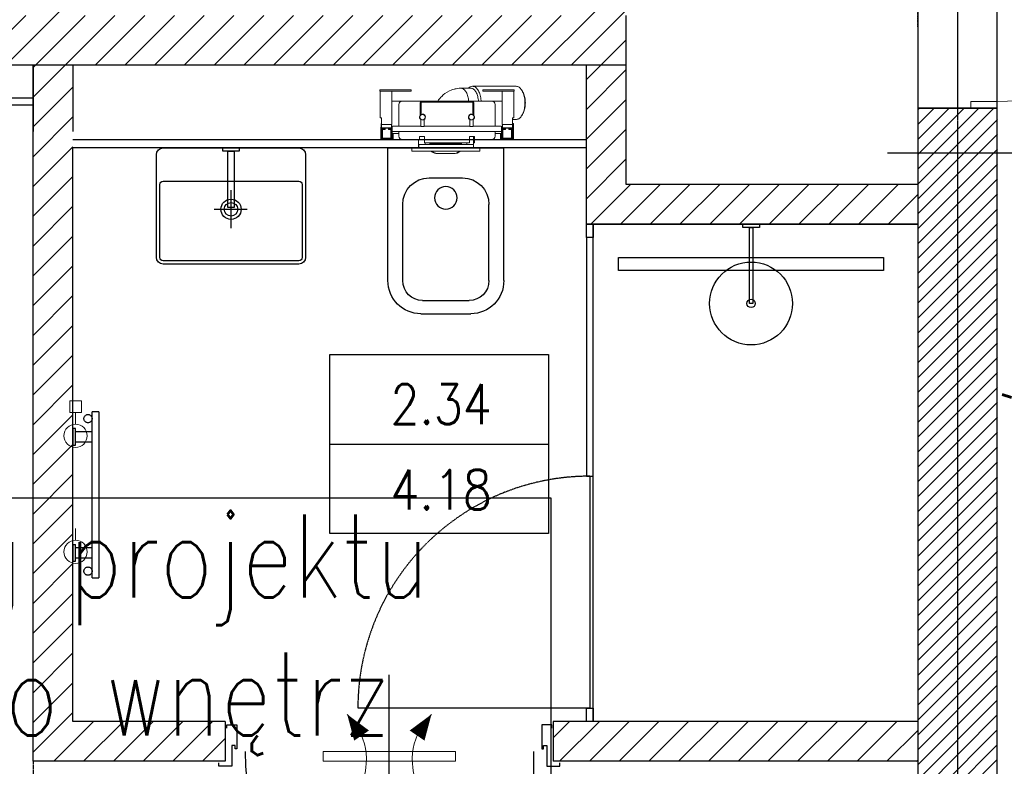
# Model space of a CAD drawing. Header units: millimetres. Extents: x 69081 to 158617, y -37521 to -9534.
# Tile 193 of 256: x 113550 to 113847, y -19648 to -19423. Entities that reach past the tile are written whole.
import ezdxf
from ezdxf.enums import TextEntityAlignment as Align

# ---------------------------------------------------------------- set-up
doc = ezdxf.new("R2010")
doc.units = ezdxf.units.MM
for name, pattern in [('DASHED2', [0.375, 0.25, -0.125]), ('DO', [0.8, 0.6, -0.1, 0, -0.1]), ('DP', [0.5, 0.3, -0.2]), ('KRE-SR', [0.2, 0.12, -0.08]), ('KRESKOWA-SREDNIA', [0.2, 0.12, -0.08]), ('MP', [0.25, 0.15, -0.1])]:
    doc.linetypes.add(name, pattern=pattern)
for name, color, linetype in [('0_oświetlenie', 7, 'Continuous'), ('_A-opisy', 51, 'Continuous'), ('A-----SZ', 8, 'Continuous'), ('A-ARM', 8, 'Continuous'), ('A-MEB', 8, 'Continuous'), ('A-OKN', 3, 'Continuous'), ('A-OSI', 8, 'DO'), ('A-SCI', 7, 'Continuous'), ('A_GSA_GK', 2, 'Continuous'), ('BA_ARM', 8, 'Continuous'), ('BA_drz', 7, 'Continuous'), ('BA_lpm', 1, 'MP'), ('BA_WIC', 1, 'Continuous'), ('BA_wig', 3, 'Continuous'), ('F-BIL', 1, 'Continuous'), ('F-BIL-OP', 3, 'Continuous'), ('F-BIL-TA', 1, 'Continuous'), ('JS_p.poż.', 240, 'Continuous'), ('JS_PODCIĄGI', 1, 'DP'), ('JS_SUFIT PODWIESZONY', 40, 'Continuous'), ('porta', 8, 'Continuous'), ('R-----WY', 1, 'Continuous')]:
    doc.layers.add(name, color=color, linetype=linetype)
for name, color, linetype, lineweight in [('_A-stolarka', 72, 'Continuous', 9), ('_A-ściany', 141, 'Continuous', 35), ('A-DRZ-SY', 7, 'Continuous', 25), ('DRZWI', 3, 'Continuous', 20), ('IS_Grzejnik', 15, 'Continuous', 5), ('IS_Zawór1', 15, 'Continuous', 5)]:
    doc.layers.add(name, color=color, linetype=linetype, lineweight=lineweight)
doc.layers.get('R-----WY').off()
doc.styles.add('Opisowy', font='arial.ttf')
doc.styles.add('ROMANS', font='romans.shx', dxfattribs={"height": 1})
doc.styles.add('SIMPLEX', font='simplex', dxfattribs={"width": 0.85})
doc.styles.add('WYM--ROMANSSHX-08', font='ROMANS.SHX', dxfattribs={"width": 0.8})
pattern_1 = [(45, (77432.36, 16085.3974), (-4.49012806, 4.49012806), [])]

# ---------------------------------------------------------------- blocks, each defined once
blk = doc.blocks.new('grzejnik drabinka')
at = {"layer": 'BA_ARM'}
for p, q in [((0, -0.8), (0, 0)), ((5, 0), (5, -0.8)), ((35, 0), (35, -0.8)), ((40, 0), (40, -0.8)), ((1, -5.8), (1, -0.8)), ((4, -0.8), (4, -5.8)), ((36, -5.8), (36, -0.8)), ((39, -0.8), (39, -5.8)), ((45, -5.8), (-5, -5.8)), ((-5, -7.8), (45, -7.8))]:
    blk.add_line(p, q, dxfattribs=at)
for points in [[(0, 0), (0, 0), (0.06, 0), (0.31, 0), (0.71, 0), (1.24, 0), (1.85, 0), (2.5, 0), (3.15, 0), (3.76, 0), (4.29, 0), (4.69, 0), (4.94, 0), (5, 0), (5, 0)], [(35, 0), (35, 0), (35.06, 0), (35.31, 0), (35.71, 0), (36.24, 0), (36.85, 0), (37.5, 0), (38.15, 0), (38.76, 0), (39.29, 0), (39.69, 0), (39.94, 0), (40, 0), (40, 0)], [(5, -0.8), (5, -0.8), (4.94, -0.8), (4.69, -0.8), (4.29, -0.8), (3.76, -0.8), (3.15, -0.8), (2.5, -0.8), (1.85, -0.8), (1.24, -0.8), (0.71, -0.8), (0.31, -0.8), (0.06, -0.8), (0, -0.8), (0, -0.8)], [(40, -0.8), (40, -0.8), (39.94, -0.8), (39.69, -0.8), (39.29, -0.8), (38.76, -0.8), (38.15, -0.8), (37.5, -0.8), (36.85, -0.8), (36.24, -0.8), (35.71, -0.8), (35.31, -0.8), (35.06, -0.8), (35, -0.8), (35, -0.8)], [(-5, -5.8), (-5, -5.8), (-5, -5.8), (-5, -5.8)], [(-5, -5.8), (-5, -5.8), (-5, -5.8), (-5, -5.8)], [(-5, -5.8), (-5, -5.8), (-5, -5.8), (-5, -5.8)], [(-5, -5.8), (-5, -5.8), (-5, -5.8), (-5, -5.8)], [(-5, -5.8), (-5, -5.8), (-5, -5.8), (-5, -5.8)], [(-5, -5.8), (-5, -5.8), (-5, -5.8), (-5, -5.8)], [(-5, -5.8), (-5, -5.8), (-5, -5.8), (-5, -5.8)], [(-5, -5.8), (-5, -5.8), (-5, -5.8), (-5, -5.8)], [(-5, -5.8), (-5, -5.8), (-5, -5.8), (-5, -5.8)], [(-5, -7.8), (-5, -7.8), (-5, -7.78), (-5, -7.68), (-5, -7.52), (-5, -7.31), (-5, -7.06), (-5, -6.8), (-5, -6.54), (-5, -6.29), (-5, -6.08), (-5, -5.92), (-5, -5.82), (-5, -5.8), (-5, -5.8)], [(-5, -5.8), (-5, -5.8), (-5, -5.8), (-5, -5.8)], [(-5, -5.8), (-5, -5.8), (-5, -5.8), (-5, -5.8)], [(-5, -5.8), (-5, -5.8), (-5, -5.8), (-5, -5.8)], [(-5, -5.8), (-5, -5.8), (-5, -5.8), (-5, -5.8)], [(-5, -5.8), (-5, -5.8), (-5, -5.8), (-5, -5.8)], [(-5, -5.8), (-5, -5.8), (-5, -5.8), (-5, -5.8)], [(-5, -5.8), (-5, -5.8), (-5, -5.8), (-5, -5.8)], [(-5, -5.8), (-5, -5.8), (-5, -5.8), (-5, -5.8)], [(-5, -5.8), (-5, -5.8), (-5, -5.8), (-5, -5.8)], [(-5, -5.8), (-5, -5.8), (-5, -5.8), (-5, -5.8)], [(-5, -5.8), (-5, -5.8), (-5, -5.8), (-5, -5.8)], [(-5, -5.8), (-5, -5.8), (-5, -5.8), (-5, -5.8)], [(-5, -5.8), (-5, -5.8), (-5, -5.8), (-5, -5.8)], [(-5, -5.8), (-5, -5.8), (-5, -5.8), (-5, -5.8)], [(-5, -5.8), (-5, -5.8), (-5, -5.8), (-5, -5.8)], [(-5, -5.8), (-5, -5.8), (-5, -5.8), (-5, -5.8)], [(-5, -5.8), (-5, -5.8), (-5, -5.8), (-5, -5.8)], [(-5, -5.8), (-5, -5.8), (-5, -5.8), (-5, -5.8)], [(-5, -5.8), (-5, -5.8), (-5, -5.8), (-5, -5.8)], [(-1.75, -4.55), (-1.75, -4.44), (-1.78, -4.22), (-1.9, -3.92), (-2.11, -3.66), (-2.37, -3.46), (-2.67, -3.33), (-3, -3.29), (-3.33, -3.33), (-3.63, -3.46), (-3.89, -3.66), (-4.1, -3.92), (-4.22, -4.22), (-4.25, -4.44), (-4.25, -4.55)], [(-4.25, -4.55), (-4.25, -4.66), (-4.22, -4.88), (-4.1, -5.18), (-3.89, -5.44), (-3.63, -5.64), (-3.33, -5.77), (-3, -5.81), (-2.67, -5.77), (-2.37, -5.64), (-2.11, -5.44), (-1.9, -5.18), (-1.78, -4.88), (-1.75, -4.66), (-1.75, -4.55)], [(44.25, -4.55), (44.25, -4.44), (44.22, -4.22), (44.1, -3.92), (43.89, -3.66), (43.63, -3.46), (43.33, -3.33), (43, -3.29), (42.67, -3.33), (42.37, -3.46), (42.11, -3.66), (41.9, -3.92), (41.78, -4.22), (41.75, -4.44), (41.75, -4.55)], [(41.75, -4.55), (41.75, -4.66), (41.78, -4.88), (41.9, -5.18), (42.11, -5.44), (42.37, -5.64), (42.67, -5.77), (43, -5.81), (43.33, -5.77), (43.63, -5.64), (43.89, -5.44), (44.1, -5.18), (44.22, -4.88), (44.25, -4.66), (44.25, -4.55)], [(45, -5.8), (45, -5.8), (45, -5.8), (45, -5.8)], [(45, -5.8), (45, -5.8), (45, -5.8), (45, -5.8)], [(45, -5.8), (45, -5.8), (45, -5.8), (45, -5.8)], [(45, -5.8), (45, -5.8), (45, -5.8), (45, -5.8)], [(45, -5.8), (45, -5.8), (45, -5.8), (45, -5.8)], [(45, -5.8), (45, -5.8), (45, -5.8), (45, -5.8)], [(45, -5.8), (45, -5.8), (45, -5.8), (45, -5.8)], [(45, -5.8), (45, -5.8), (45, -5.8), (45, -5.8)], [(45, -5.8), (45, -5.8), (45, -5.8), (45, -5.8)], [(45, -5.8), (45, -5.8), (45, -5.82), (45, -5.92), (45, -6.08), (45, -6.29), (45, -6.54), (45, -6.8), (45, -7.06), (45, -7.31), (45, -7.52), (45, -7.68), (45, -7.78), (45, -7.8), (45, -7.8)], [(45, -5.8), (45, -5.8), (45, -5.8), (45, -5.8)], [(45, -5.8), (45, -5.8), (45, -5.8), (45, -5.8)], [(45, -5.8), (45, -5.8), (45, -5.8), (45, -5.8)], [(45, -5.8), (45, -5.8), (45, -5.8), (45, -5.8)], [(45, -5.8), (45, -5.8), (45, -5.8), (45, -5.8)], [(45, -5.8), (45, -5.8), (45, -5.8), (45, -5.8)], [(45, -5.8), (45, -5.8), (45, -5.8), (45, -5.8)], [(45, -5.8), (45, -5.8), (45, -5.8), (45, -5.8)], [(45, -5.8), (45, -5.8), (45, -5.8), (45, -5.8)], [(45, -5.8), (45, -5.8), (45, -5.8), (45, -5.8)], [(45, -5.8), (45, -5.8), (45, -5.8), (45, -5.8)], [(45, -5.8), (45, -5.8), (45, -5.8), (45, -5.8)], [(45, -5.8), (45, -5.8), (45, -5.8), (45, -5.8)], [(45, -5.8), (45, -5.8), (45, -5.8), (45, -5.8)], [(45, -5.8), (45, -5.8), (45, -5.8), (45, -5.8)], [(45, -5.8), (45, -5.8), (45, -5.8), (45, -5.8)], [(45, -5.8), (45, -5.8), (45, -5.8), (45, -5.8)], [(45, -5.8), (45, -5.8), (45, -5.8), (45, -5.8)], [(45, -5.8), (45, -5.8), (45, -5.8), (45, -5.8)], [(-5, -7.8), (-5, -7.8), (-5, -7.8), (-5, -7.8)], [(-5, -7.8), (-5, -7.8), (-5, -7.8), (-5, -7.8)], [(-5, -7.8), (-5, -7.8), (-5, -7.8), (-5, -7.8)], [(-5, -7.8), (-5, -7.8), (-5, -7.8), (-5, -7.8)], [(-5, -7.8), (-5, -7.8), (-5, -7.8), (-5, -7.8)], [(-5, -7.8), (-5, -7.8), (-5, -7.8), (-5, -7.8)], [(-5, -7.8), (-5, -7.8), (-5, -7.8), (-5, -7.8)], [(-5, -7.8), (-5, -7.8), (-5, -7.8), (-5, -7.8)], [(-5, -7.8), (-5, -7.8), (-5, -7.8), (-5, -7.8)], [(-5, -7.8), (-5, -7.8), (-5, -7.8), (-5, -7.8)], [(-5, -7.8), (-5, -7.8), (-5, -7.8), (-5, -7.8)], [(-5, -7.8), (-5, -7.8), (-5, -7.8), (-5, -7.8)], [(-5, -7.8), (-5, -7.8), (-5, -7.8), (-5, -7.8)], [(-5, -7.8), (-5, -7.8), (-5, -7.8), (-5, -7.8)], [(-5, -7.8), (-5, -7.8), (-5, -7.8), (-5, -7.8)], [(-5, -7.8), (-5, -7.8), (-5, -7.8), (-5, -7.8)], [(-5, -7.8), (-5, -7.8), (-5, -7.8), (-5, -7.8)], [(-5, -7.8), (-5, -7.8), (-5, -7.8), (-5, -7.8)], [(-5, -7.8), (-5, -7.8), (-5, -7.8), (-5, -7.8)], [(-5, -7.8), (-5, -7.8), (-5, -7.8), (-5, -7.8)], [(-5, -7.8), (-5, -7.8), (-5, -7.8), (-5, -7.8)], [(-5, -7.8), (-5, -7.8), (-5, -7.8), (-5, -7.8)], [(-5, -7.8), (-5, -7.8), (-5, -7.8), (-5, -7.8)], [(-5, -7.8), (-5, -7.8), (-5, -7.8), (-5, -7.8)], [(-5, -7.8), (-5, -7.8), (-5, -7.8), (-5, -7.8)], [(-5, -7.8), (-5, -7.8), (-5, -7.8), (-5, -7.8)], [(-5, -7.8), (-5, -7.8), (-5, -7.8), (-5, -7.8)], [(-5, -7.8), (-5, -7.8), (-5, -7.8), (-5, -7.8)], [(45, -7.8), (45, -7.8), (45, -7.8), (45, -7.8)], [(45, -7.8), (45, -7.8), (45, -7.8), (45, -7.8)], [(45, -7.8), (45, -7.8), (45, -7.8), (45, -7.8)], [(45, -7.8), (45, -7.8), (45, -7.8), (45, -7.8)], [(45, -7.8), (45, -7.8), (45, -7.8), (45, -7.8)], [(45, -7.8), (45, -7.8), (45, -7.8), (45, -7.8)], [(45, -7.8), (45, -7.8), (45, -7.8), (45, -7.8)], [(45, -7.8), (45, -7.8), (45, -7.8), (45, -7.8)], [(45, -7.8), (45, -7.8), (45, -7.8), (45, -7.8)], [(45, -7.8), (45, -7.8), (45, -7.8), (45, -7.8)], [(45, -7.8), (45, -7.8), (45, -7.8), (45, -7.8)], [(45, -7.8), (45, -7.8), (45, -7.8), (45, -7.8)], [(45, -7.8), (45, -7.8), (45, -7.8), (45, -7.8)], [(45, -7.8), (45, -7.8), (45, -7.8), (45, -7.8)], [(45, -7.8), (45, -7.8), (45, -7.8), (45, -7.8)], [(45, -7.8), (45, -7.8), (45, -7.8), (45, -7.8)], [(45, -7.8), (45, -7.8), (45, -7.8), (45, -7.8)], [(45, -7.8), (45, -7.8), (45, -7.8), (45, -7.8)], [(45, -7.8), (45, -7.8), (45, -7.8), (45, -7.8)], [(45, -7.8), (45, -7.8), (45, -7.8), (45, -7.8)], [(45, -7.8), (45, -7.8), (45, -7.8), (45, -7.8)], [(45, -7.8), (45, -7.8), (45, -7.8), (45, -7.8)], [(45, -7.8), (45, -7.8), (45, -7.8), (45, -7.8)], [(45, -7.8), (45, -7.8), (45, -7.8), (45, -7.8)], [(45, -7.8), (45, -7.8), (45, -7.8), (45, -7.8)], [(45, -7.8), (45, -7.8), (45, -7.8), (45, -7.8)], [(45, -7.8), (45, -7.8), (45, -7.8), (45, -7.8)], [(45, -7.8), (45, -7.8), (45, -7.8), (45, -7.8)]]:
    blk.add_open_spline(points, degree=3, dxfattribs=at)
blk = doc.blocks.new('stelaż kibel')
at = {"layer": 'BA_ARM', "lineweight": 0}
for p, q in [((-22.85, 19.54), (-23.06, 19.23)), ((-8.04, 20.61), (-21.23, 20.61)), ((-20.64, 19.5), (-20.64, 19.1)), ((-20.64, 19.5), (-11.14, 19.5)), ((-20.64, 19.1), (-11.14, 19.1)), ((-20.49, 11.1), (-20.49, 19.1)), ((-16.99, 9.1), (-16.99, 19.1)), ((-11.14, 19.5), (-11.14, 19.1)), ((-4.56, 20.01), (-7.53, 20.01)), ((10.46, 19.5), (10.46, 19.1)), ((10.46, 19.5), (19.96, 19.5)), ((10.46, 19.1), (19.96, 19.1)), ((16.31, 9.1), (16.31, 19.1)), ((19.81, 11.1), (19.81, 19.1)), ((19.96, 19.5), (19.96, 19.1)), ((-16.99, 16.1), (-15.84, 16.1)), ((-13.84, 16.1), (-15.84, 16.1)), ((-14.84, 8.6), (-14.84, 15.1)), ((-13.84, 16.1), (-7.94, 16.1)), ((-8.44, 15.6), (-8.44, 11.9)), ((-8.14, 12.11), (-8.14, 15.8)), ((-8.14, 15.8), (7.46, 15.8)), ((7.26, 16.1), (-7.94, 16.1)), ((7.26, 16.1), (13.16, 16.1)), ((7.46, 15.8), (7.46, 12.11)), ((7.76, 11.9), (7.76, 15.6)), ((15.16, 16.1), (13.16, 16.1)), ((14.16, 15.1), (14.16, 8.6)), ((15.16, 16.1), (16.31, 16.1)), ((-23.06, 12), (-22.85, 11.68)), ((-8.44, 11.9), (-8.41, 11.9)), ((-8.27, 11.9), (-8.14, 11.9)), ((-8.14, 11.9), (-8.14, 11.99)), ((7.46, 11.99), (7.46, 11.9)), ((7.46, 11.9), (7.59, 11.9)), ((7.73, 11.9), (7.76, 11.9)), ((-21.23, 10.61), (-20.09, 10.61)), ((-20.09, 11.1), (-20.49, 11.1)), ((-20.09, 9.35), (-20.37, 9.35)), ((-20.37, 9.35), (-20.37, 4.55)), ((-20.09, 9.1), (-20.09, 11.1)), ((-20.09, 9.1), (-16.99, 9.1)), ((-20.09, 9.1), (-20.09, 8.1)), ((-17.09, 9.1), (-17.09, 8.1)), ((-8.24, 10.29), (-8.24, 8.5)), ((-7.24, 8.5), (-7.24, 10.29)), ((6.56, 8.5), (6.56, 10.29)), ((7.56, 10.29), (7.56, 8.5)), ((19.41, 9.1), (16.31, 9.1)), ((16.41, 9.1), (16.41, 8.1)), ((19.41, 11.1), (19.81, 11.1)), ((19.41, 9.1), (19.41, 11.1)), ((19.56, 9.4), (19.41, 9.4)), ((19.41, 9.1), (19.41, 8.1)), ((19.56, 8.25), (19.56, 9.4)), ((-20.34, 8.1), (-20.34, 4.6)), ((-16.84, 8.1), (-20.34, 8.1)), ((-16.99, 7.95), (-20.19, 7.95)), ((-20.19, 7.95), (-20.19, 4.75)), ((-19.04, 7.8), (-20.04, 7.8)), ((-20.04, 7.8), (-20.04, 4.8)), ((-19.84, 5), (-19.84, 7.6)), ((-19.84, 7.6), (-19.04, 7.6)), ((-19.04, 7.6), (-19.04, 7.8)), ((-17.04, 7.8), (-18.04, 7.8)), ((-18.04, 7.8), (-18.04, 7.6)), ((-18.04, 7.6), (-17.24, 7.6)), ((-17.24, 7.6), (-17.24, 5)), ((-17.04, 4.8), (-17.04, 7.8)), ((-16.99, 4.75), (-16.99, 7.95)), ((-16.84, 8.6), (-16.84, 8.1)), ((-8.24, 8.6), (-16.84, 8.6)), ((-16.84, 4.6), (-16.84, 8.1)), ((16.16, 7), (-16.84, 7)), ((-14.84, 6.4), (-16.84, 6.4)), ((-16.54, 6.4), (-16.54, 4.6)), ((-14.84, 5.6), (-14.84, 7)), ((-8.24, 8.5), (-7.24, 8.5)), ((6.56, 8.6), (-7.24, 8.6)), ((7.56, 8.5), (6.56, 8.5)), ((16.16, 8.6), (7.56, 8.6)), ((14.16, 7), (14.16, 5.6)), ((16.16, 6.4), (14.16, 6.4)), ((15.86, 4.6), (15.86, 6.4)), ((16.16, 8.6), (16.16, 8.1)), ((16.16, 8.1), (16.16, 4.6)), ((19.66, 8.1), (16.16, 8.1)), ((16.31, 7.95), (16.31, 4.75)), ((19.51, 7.95), (16.31, 7.95)), ((17.36, 7.8), (16.36, 7.8)), ((16.36, 7.8), (16.36, 4.8)), ((16.56, 5), (16.56, 7.6)), ((16.56, 7.6), (17.36, 7.6)), ((17.36, 7.6), (17.36, 7.8)), ((18.36, 7.8), (18.36, 7.6)), ((19.36, 7.8), (18.36, 7.8)), ((18.36, 7.6), (19.16, 7.6)), ((19.16, 7.6), (19.16, 5)), ((19.36, 4.8), (19.36, 7.8)), ((19.66, 8.15), (19.41, 8.4)), ((19.41, 8.4), (19.41, 8.1)), ((19.51, 4.75), (19.51, 7.95)), ((19.66, 8.1), (19.66, 8.15)), ((19.66, 4.6), (19.66, 8.1)), ((-20.37, 4.55), (-10.87, 4.55)), ((-20.34, 4.6), (-16.84, 4.6)), ((-20.19, 4.75), (-16.99, 4.75)), ((-20.04, 4.8), (-17.04, 4.8)), ((-17.24, 5), (-19.84, 5)), ((-16.54, 4.6), (-16.84, 4.6)), ((-13.84, 4.6), (-16.54, 4.6)), ((-8.64, 4.6), (-13.84, 4.6)), ((-10.87, 4.55), (-10.87, 4.6)), ((-7.14, 5.5), (-8.64, 5.5)), ((-8.64, 5.5), (-8.64, 4.6)), ((-8.64, 4.6), (-8.37, 4.6)), ((-8.64, 3.6), (-8.64, 4.6)), ((-8.37, 3.6), (-8.64, 3.6)), ((-8.37, 5.5), (-8.37, 2.47)), ((-8.31, 3.1), (-8.32, 3.1)), ((-8.31, 3.1), (-8.01, 3.1)), ((8.01, 3.1), (-8.01, 3.1)), ((-7.14, 4.6), (-7.14, 5.5)), ((-7.14, 3.6), (-7.14, 4.6)), ((6.46, 4.6), (-7.14, 4.6)), ((6.46, 3.6), (-7.14, 3.6)), ((-6.37, 3.1), (-6.37, 3.6)), ((-4.77, 3.6), (-4.77, 3.3)), ((-4.77, 3.3), (-4.77, 3.1)), ((-4.77, 3.3), (4.83, 3.3)), ((-4.77, 3.3), (4.83, 3.3)), ((4.83, 3.3), (4.83, 3.6)), ((4.83, 3.1), (4.83, 3.3)), ((6.21, 3.6), (6.21, 3.1)), ((7.96, 5.5), (6.46, 5.5)), ((6.46, 4.6), (6.46, 5.5)), ((6.46, 3.6), (6.46, 4.6)), ((7.96, 5.5), (7.96, 4.6)), ((13.16, 4.6), (7.96, 4.6)), ((8.01, 3.1), (8.14, 3.1)), ((8.14, 3.1), (8.14, 2)), ((8.14, 3.1), (8.19, 3.1)), ((8.19, 3.1), (8.19, 2)), ((8.21, 2.37), (8.21, 4.6)), ((15.86, 4.6), (13.16, 4.6)), ((16.16, 4.6), (15.86, 4.6)), ((16.16, 4.6), (19.66, 4.6)), ((16.31, 4.75), (19.51, 4.75)), ((16.36, 4.8), (19.36, 4.8)), ((19.16, 5), (16.56, 5)), ((-10.29, 2), (-10.29, 1.2)), ((-10.25, 2), (-10.29, 2)), ((-10.25, 2), (-9.45, 2)), ((-10.05, 1), (-10.09, 1)), ((-9.45, 1), (-10.05, 1)), ((9.45, 2), (-9.45, 2)), ((9.45, 1), (-9.45, 1)), ((-8.37, 2.47), (-8.32, 2.42)), ((-8.37, 2.47), (-8.32, 2.47)), ((-8.34, 2.43), (-8.34, 2)), ((-2.14, 0.3), (-2.21, 0.3)), ((-2.11, 0.3), (-2.14, 0.3)), ((2.18, 0.3), (-2.11, 0.3)), ((2.2, 0.3), (2.18, 0.3)), ((2.27, 0.3), (2.2, 0.3)), ((8.19, 2.35), (8.21, 2.37)), ((8.19, 2.37), (8.21, 2.37)), ((9.45, 2), (10.25, 2)), ((10.05, 1), (9.45, 1)), ((10.25, 2), (10.25, 1.2))]:
    blk.add_line(p, q, dxfattribs=at)
at = {"layer": 'BA_ARM', "lineweight": 0, "flags": 128}
for points in [[(-23.06, 12), (-23.12, 12.09), (-23.28, 12.36), (-23.42, 12.66), (-23.55, 12.97), (-23.66, 13.31), (-23.76, 13.67), (-23.84, 14.04), (-23.9, 14.42), (-23.95, 14.81), (-23.98, 15.21), (-23.99, 15.61), (-23.98, 16.01), (-23.95, 16.41), (-23.9, 16.8), (-23.84, 17.19), (-23.76, 17.56), (-23.66, 17.91), (-23.55, 18.25), (-23.42, 18.57), (-23.28, 18.87), (-23.12, 19.14), (-23.06, 19.23)], [(-21.23, 20.61), (-21.45, 20.59), (-21.67, 20.54), (-21.88, 20.46), (-22.09, 20.33), (-22.3, 20.18), (-22.5, 19.99), (-22.68, 19.78), (-22.86, 19.53), (-23.03, 19.26), (-23.18, 18.96), (-23.32, 18.64), (-23.45, 18.29), (-23.56, 17.93), (-23.65, 17.55), (-23.73, 17.16), (-23.79, 16.75), (-23.83, 16.34), (-23.85, 15.93), (-23.86, 15.51), (-23.84, 15.09), (-23.81, 14.68), (-23.76, 14.27), (-23.69, 13.87), (-23.61, 13.48), (-23.51, 13.11), (-23.39, 12.76), (-23.25, 12.43), (-23.11, 12.11), (-22.95, 11.83), (-22.77, 11.57), (-22.59, 11.34), (-22.4, 11.13), (-22.2, 10.96), (-21.99, 10.83), (-21.78, 10.72), (-21.56, 10.65), (-21.34, 10.62), (-21.23, 10.61)], [(-10.66, 16.1), (-10.64, 16.34), (-10.6, 16.75), (-10.54, 17.16), (-10.47, 17.55), (-10.37, 17.93), (-10.26, 18.29), (-10.14, 18.64), (-10, 18.96), (-9.84, 19.26), (-9.68, 19.53), (-9.5, 19.78), (-9.31, 19.99), (-9.11, 20.18), (-8.91, 20.33), (-8.7, 20.46), (-8.48, 20.54), (-8.26, 20.59), (-8.04, 20.61)], [(-9.83, 16.1), (-9.81, 16.4), (-9.76, 16.78), (-9.7, 17.16), (-9.62, 17.52), (-9.52, 17.87), (-9.41, 18.2), (-9.28, 18.51), (-9.13, 18.79), (-8.98, 19.05), (-8.81, 19.28), (-8.63, 19.49), (-8.44, 19.66), (-8.25, 19.8), (-8.05, 19.9), (-7.84, 19.97), (-7.64, 20.01), (-7.53, 20.01)], [(-6.86, 16.1), (-6.83, 16.4), (-6.79, 16.78), (-6.72, 17.16), (-6.64, 17.52), (-6.54, 17.87), (-6.43, 18.2), (-6.3, 18.51), (-6.16, 18.79), (-6, 19.05), (-5.83, 19.28), (-5.65, 19.49), (-5.47, 19.66), (-5.27, 19.8), (-5.07, 19.9), (-4.87, 19.97), (-4.66, 20.01), (-4.55, 20.01)], [(2.46, 16.1), (2.18, 16.51), (1.84, 16.94), (1.54, 17.29), (1.26, 17.57), (0.8, 17.99), (0.27, 18.42), (-0.36, 18.83), (-1.08, 19.22), (-1.57, 19.43), (-2.05, 19.61), (-2.47, 19.73), (-2.64, 19.78), (-2.84, 19.82), (-3.14, 19.88), (-3.54, 19.95), (-4.04, 20), (-4.55, 20.01)], [(2.2, 0.3), (2.23, 0.3), (2.25, 0.3)]]:
    blk.add_lwpolyline(points, dxfattribs=at)
at = {"layer": 'BA_ARM', "lineweight": 0}
for centre, radius, start, end in [((-8.13, 18.84), 1.78, 41.3776, 87.2916), ((-13.84, 15.1), 1, 90, 180), ((-7.94, 15.6), 0.5, 90, 180), ((7.26, 15.6), 0.5, 0, 90), ((13.16, 15.1), 1, 0, 90), ((-7.74, 11.3), 0.9, 138.1897, 242.734), ((-7.74, 11.3), 0.8, 131.4096, 120), ((-7.74, 11.3), 0.9, 297.266, 116.3878), ((7.06, 11.3), 0.9, 63.6122, 242.734), ((7.06, 11.3), 0.8, 60, 48.5904), ((7.06, 11.3), 0.9, 297.266, 41.8103), ((-7.94, 10.29), 0.3, 135.0482, 180), ((-7.54, 10.29), 0.3, 0, 44.9518), ((6.86, 10.29), 0.3, 135.0482, 180), ((7.26, 10.29), 0.3, 0, 44.9518), ((-13.84, 5.6), 1, 180, 270), ((13.16, 5.6), 1, 270, 0), ((-10.09, 1.2), 0.2, 179.9998, 269.9999), ((-2.21, 4.3), 4, 235.5885, 270), ((-2.17, 3.71), 3.41, 232.6467, 270.5225), ((-2.15, 3.69), 3.39, 232.5127, 270.557), ((2.21, 3.71), 3.41, 269.4571, 307.3947), ((2.27, 4.3), 4, 270, 270.6505), ((2.27, 4.3), 4, 273.5283, 304.4115), ((2.45, 3.34), 2.99, 281.7106, 308.4469), ((10.05, 1.2), 0.2, 269.9998, 0.0006)]:
    blk.add_arc(centre, radius, start, end, dxfattribs=at)
blk = doc.blocks.new('wc 50')
at = {"layer": 'A-MEB', "ltscale": 50}
for p, q in [((57717.02, -30557.07), (57682.02, -30557.07)), ((57682.02, -30597.07), (57682.02, -30557.07)), ((57717.02, -30597.07), (57717.02, -30557.07)), ((57704.52, -30566.07), (57694.52, -30566.07)), ((57686.52, -30597.07), (57686.52, -30574.07)), ((57712.52, -30597.07), (57712.52, -30574.07)), ((57706.52, -30603.07), (57692.52, -30603.07)), ((57707.02, -30607.07), (57692.02, -30607.07))]:
    blk.add_line(p, q, dxfattribs=at)
blk.add_circle((57699.52, -30572.1), 3.43, dxfattribs=at)
for centre, radius, start, end in [((57694.52, -30574.07), 8, 90, 180), ((57704.52, -30574.07), 8, 0, 90), ((57692.02, -30597.07), 10, 180, 270), ((57692.52, -30597.07), 6, 180, 270), ((57706.52, -30597.07), 6, 270, 0), ((57707.02, -30597.07), 10, 270, 0)]:
    blk.add_arc(centre, radius, start, end, dxfattribs=at)
blk = doc.blocks.new('osie')
at = {"layer": 'A-OSI'}
blk.add_line((19748.6, -41234.89), (19748.6, -43485.44), dxfattribs=at)
blk = doc.blocks.new('KRATKA WENT')
at = {"layer": 'DRZWI'}
for points in [[(-12.72, 11.16, 0, 5.4, 0), (-8.38, 4.78, 5.4, 5.4, 0)], [(12.72, 11.16, 0, 5.4, 0), (8.38, 4.78, 5.4, 5.4, 0)]]:
    blk.add_lwpolyline(points, format="xyseb", dxfattribs=at)
blk.add_lwpolyline([(20, -3), (20, 0), (-20, 0), (-20, -3)], close=True, dxfattribs=at)
for centre, start, end in [((-26.01, -2.55), 334.6838, 45.9092), ((26.01, -2.55), 134.0908, 205.3162)]:
    blk.add_arc(centre, 19.09, start, end, dxfattribs=at)
blk = doc.blocks.new('dr1h901')
at = {"color": 0}
blk.add_line((-0.5, 0), (-0.5, 1.005), dxfattribs=at)
at = {"color": 1}
blk.add_line((0, 0.1689), (0, -0.2655), dxfattribs=at)
blk.add_arc((-0.5, 0), 1, 0, 90, dxfattribs=at)
blk = doc.blocks.new('DYBY-BL5')
at = {"layer": 'F-BIL-TA', "color": 1}
blk.add_line((0, 45), (110, 45), dxfattribs=at)
blk.add_lwpolyline([(0, 0), (0, 90), (110, 90), (110, 0)], close=True, dxfattribs=at)
at = {"layer": 'F-BIL-OP', "style": 'SIMPLEX', "width": 0.85}
blk.add_attdef('NR', text='', height=20, dxfattribs=at).set_placement((56, 55), align=Align.CENTER)
at = {"layer": 'F-BIL-OP', "color": 2, "style": 'SIMPLEX', "width": 0.85, "flags": 1}
for tag, p in [('NAZWA', (119, 55)), ('POSADZKA', (119, 12)), ('GRUPA', (119, -27)), ('RODZAJ', (119, -72))]:
    blk.add_attdef(tag, p, '', height=19, dxfattribs=at)
at = {"layer": 'F-BIL-OP', "color": 2, "style": 'SIMPLEX', "width": 0.85}
blk.add_attdef('POW.', text='', height=20, dxfattribs=at).set_placement((56, 12), align=Align.CENTER)
at = {"layer": 'F-BIL-OP', "color": 2, "style": 'SIMPLEX', "width": 0.85, "flags": 1}
blk.add_attdef('POWH.', text='', height=20, dxfattribs=at).set_placement((56, -27), align=Align.CENTER)
blk = doc.blocks.new('REWIZJE')
at = {"layer": '_A-opisy', "color": 40}
blk.add_line((28149.58, -31193.14), (28149.58, -31231.14), dxfattribs=at)
blk.add_line((28149.58, -31193.14), (28149.58, -31231.14), dxfattribs=at)
blk.add_circle((28149.59, -31181.14), 12, dxfattribs=at)
at = {"layer": '_A-stolarka'}
for p, q in [((28119.58, -31215.14), (28119.58, -31157.14)), ((28119.58, -31157.14), (28121.58, -31157.14)), ((28119.58, -31217.14), (28119.58, -31157.14)), ((28121.58, -31157.14), (28121.58, -31217.14)), ((28119.58, -31217.14), (28119.58, -31215.14)), ((28117.58, -31217.14), (28119.58, -31217.14)), ((28117.58, -31225.14), (28117.58, -31217.14)), ((28117.58, -31217.14), (28119.58, -31217.14)), ((28119.58, -31217.14), (28119.58, -31225.14)), ((28121.58, -31217.14), (28119.58, -31217.14)), ((28179.58, -31217.14), (28179.58, -31217.14)), ((28179.58, -31217.14), (28179.58, -31225.14)), ((28181.58, -31217.14), (28179.58, -31217.14)), ((28181.58, -31225.14), (28181.58, -31217.14)), ((28119.58, -31225.14), (28117.58, -31225.14)), ((28179.58, -31225.14), (28181.58, -31225.14))]:
    blk.add_line(p, q, dxfattribs=at)
blk.add_arc((28119.58, -31217.14), 60, 0, 90, dxfattribs=at)
at = {"layer": '_A-ściany', "linetype": 'Continuous'}
for p, q in [((28117.58, -31217.14), (28117.58, -31241.14)), ((28181.58, -31217.14), (28181.58, -31241.14))]:
    blk.add_line(p, q, dxfattribs=at)
at = {"layer": '_A-ściany', "lineweight": 5}
for p, q in [((28181.58, -31217.14), (28117.58, -31217.14)), ((28181.58, -31241.14), (28117.58, -31241.14))]:
    blk.add_line(p, q, dxfattribs=at)
at = {"layer": 'JS_PODCIĄGI', "color": 4}
for p, q in [((28157.08, -31241.14), (28142.08, -31241.14)), ((28142.08, -31241.14), (28157.08, -31241.14))]:
    blk.add_line(p, q, dxfattribs=at)
at = {"layer": '_A-opisy', "color": 40, "insert": (28121.24, -31172.97), "char_height": 16, "attachment_point": 1, "style": 'Opisowy'}
blk.add_mtext_dynamic_manual_height_columns('\\pxqc;R', width=57.9989, gutter_width=1, heights=[0], dxfattribs=at)
blk = doc.blocks.new('grzejniki pietro 2')
at = {"layer": 'IS_Zawór1', "linetype": 'ByBlock', "lineweight": -2, "extrusion": (0, 0, -1), "elevation": -289.1}
blk.add_lwpolyline([(-19548.72, -41804.81), (-19548.72, -41801.31), (-19545.22, -41801.31), (-19545.22, -41804.81)], close=True, dxfattribs=at)
at = {"layer": 'IS_Zawór1', "linetype": 'ByBlock', "lineweight": -2, "extrusion": (-1, 0, 0), "elevation": -19546.97}
blk.add_lwpolyline([(41808.31, 289.1), (41804.81, 289.1)], dxfattribs=at)
at = {"layer": 'IS_Zawór1', "linetype": 'ByBlock', "lineweight": -2, "extrusion": (-1, 3.83476e-17, 0), "elevation": -19546.97}
blk.add_lwpolyline([(41843.31, 289.1), (41839.81, 289.1)], dxfattribs=at)
at = {"layer": 'IS_Zawór1', "linetype": 'ByBlock', "lineweight": -2}
for centre in [(19546.97, -41811.81, 289.1), (19546.97, -41846.81, 289.1)]:
    blk.add_circle(centre, 3.5, dxfattribs=at)

msp = doc.modelspace()

# ---------------------------------------------------------------- hatches: boundary and pattern name
at = {"layer": 'A-----SZ'}
h = msp.add_hatch(dxfattribs=at)
h.set_pattern_fill('ANSI31', color=256, scale=2)
h.set_pattern_definition([(45, (77432.36, 11586.2524), (-4.4901281, 4.4901281), [])])
h.paths.add_polyline_path([(113616.1415, -18660.5941), (113604.1415, -18660.5941), (113604.1415, -18910.5941), (113625.1415, -18910.5941), (113625.1415, -18898.5941), (113616.1415, -18898.5941)])
h.paths.add_polyline_path([(113821.1415, -18696.5941), (113733.1415, -18696.5941), (113733.1415, -18660.5941), (113721.1415, -18660.5941), (113721.1415, -18708.5941), (113821.1415, -18708.5941)])
h.paths.add_polyline_path([(113821.1415, -18898.5941), (113728.1415, -18898.5941), (113728.1415, -18910.5941), (113821.1415, -18910.5941)])
h.paths.add_polyline_path([(113821.1415, -19106.5941), (113195.1415, -19106.5941), (113195.1415, -19121.5941), (113821.1415, -19121.5941)])
h.paths.add_polyline_path([(114646.1415, -19106.5941), (114020.1415, -19106.5941), (114020.1415, -19121.5941), (114646.1415, -19121.5941)])
h.paths.add_polyline_path([(114113.1945, -18898.5941), (114020.1415, -18898.5941), (114020.1415, -18910.5941), (114113.1945, -18910.5941)])
h.paths.add_polyline_path([(114237.1415, -18660.5941), (114225.1415, -18660.5941), (114225.1415, -18898.5941), (114216.1945, -18898.5941), (114216.1945, -18910.5941), (114237.1415, -18910.5941)])
h.paths.add_polyline_path([(114120.1415, -18660.5941), (114108.1415, -18660.5941), (114108.1415, -18696.5941), (114020.1415, -18696.5941), (114020.1415, -18708.5941), (114120.1415, -18708.5941)])
h.paths.add_polyline_path([(114128.1415, -19261.5941), (114020.1415, -19261.5941), (114020.1415, -19273.5941), (114128.1415, -19273.5941)])
h.paths.add_polyline_path([(114287.1415, -19261.5941), (114231.1415, -19261.5941), (114231.1415, -19273.5941), (114275.1415, -19273.5941), (114275.1415, -19421.5941), (114287.1415, -19421.5941)])
h.paths.add_polyline_path([(114646.1415, -19421.5941), (114108.1415, -19421.5941), (114108.1415, -19436.5941), (114646.1415, -19436.5941)])
h.paths.add_polyline_path([(114120.1415, -19373.5941), (114020.1415, -19373.5941), (114020.1415, -19385.5941), (114108.1415, -19385.5941), (114108.1415, -19421.5941), (114120.1415, -19421.5941)])
h.paths.add_polyline_path([(114120.1415, -19436.5941), (114108.1415, -19436.5941), (114108.1415, -19472.5941), (114020.1415, -19472.5941), (114020.1415, -19484.5941), (114120.1415, -19484.5941)])
h.paths.add_polyline_path([(113821.1415, -19373.5941), (113721.1415, -19373.5941), (113721.1415, -19421.5941), (113721.1415, -19484.5941), (113821.1415, -19484.5941), (113821.1415, -19472.5941), (113733.1415, -19472.5941), (113733.1415, -19421.5941), (113733.1415, -19385.5941), (113821.1415, -19385.5941)])
h.paths.add_polyline_path([(114130.1415, -19634.5941), (114020.1415, -19634.5941), (114020.1415, -19646.5941), (114130.1415, -19646.5941)])
h = msp.add_hatch(dxfattribs=at)
h.set_pattern_fill('ANSI31', color=256, scale=2)
h.set_pattern_definition(pattern_1)
h.paths.add_polyline_path([(113612.1415, -19261.5941), (113554.1415, -19261.5941), (113554.1415, -19421.5941), (113566.1415, -19421.5941), (113566.1415, -19273.5941), (113612.1415, -19273.5941)])
h.paths.add_polyline_path([(113821.1415, -19261.5941), (113711.1415, -19261.5941), (113711.1415, -19273.5941), (113821.1415, -19273.5941)])
h.paths.add_polyline_path([(113733.1415, -19421.5941), (113195.1415, -19421.5941), (113195.1415, -19436.5941), (113733.1415, -19436.5941)])
h.paths.add_polyline_path([(113558.6415, -19860.5747), (113546.6415, -19860.5736), (113546.6415, -19940.5941), (113486.6415, -19940.5941), (113486.6415, -19952.5941), (113558.6415, -19952.5941)], flags=17)
h.paths.add_polyline_path([(113821.1415, -20081.5941), (113486.6415, -20081.5941), (113486.6415, -19860.5681), (113471.6415, -19860.5668), (113471.6415, -20351.5941), (113486.6415, -20351.5941), (113486.6415, -20096.5941), (113821.1415, -20096.5941)])
h.paths.add_polyline_path([(113471.6415, -20181.5941), (113219.6415, -20181.5941), (113219.6415, -20203.5941), (113231.6415, -20203.5941), (113231.6415, -20193.5941), (113471.6415, -20193.5941)])
h.paths.add_polyline_path([(113471.6415, -20303.5941), (113371.6415, -20303.5941), (113371.6415, -20351.5941), (113383.6415, -20351.5941), (113383.6415, -20315.5941), (113471.6415, -20315.5941)])
h.paths.add_polyline_path([(113231.6415, -20313.5941), (113231.6415, -20302.5941), (113219.6415, -20302.5941), (113219.6415, -20351.5941), (113231.6415, -20351.5941)])
h.paths.add_polyline_path([(113031.1534, -19860.5269), (113016.1534, -19860.5255), (113016.2519, -20109.5941), (112955.2009, -20109.5941), (112955.2009, -20121.5941), (113016.2566, -20121.5941), (113016.2566, -20256.5941), (113031.3102, -20256.5941)])
h.paths.add_polyline_path([(112856.2009, -20109.5941), (112841.2009, -20109.5941), (112841.2009, -19860.5097), (112826.2009, -19860.5097), (112826.2009, -20120.3598), (112826.2009, -20121.5941), (112856.2009, -20121.5941)])
h.paths.add_polyline_path([(112722.6415, -20121.5941), (112727.2009, -20121.5941), (112727.2009, -20109.5941), (112710.6415, -20109.5941), (112710.6415, -20187.5941), (112612.6415, -20187.5941), (112612.6415, -20156.5941), (112612.6415, -20075.5941), (112600.6415, -20075.5941), (112600.6415, -20087.5941), (112600.6415, -20187.5941), (112410.6415, -20187.5941), (112410.6415, -20199.5941), (112445.6415, -20199.5941), (112445.6415, -20289.5941), (112410.6415, -20289.5941), (112410.6415, -19911.9298), (112395.6415, -19915.3929), (112395.6415, -20360.5941), (112410.6415, -20360.5941), (112410.6415, -20301.5941), (112445.6415, -20301.5941), (112445.6415, -20351.5941), (112457.6415, -20351.5941), (112457.6415, -20199.5941), (112600.6415, -20199.5941), (112600.6415, -20204.5941), (112612.6415, -20204.5941), (112612.6415, -20199.5941), (112722.6415, -20199.5941)])
h.paths.add_polyline_path([(112722.6415, -20298.5941), (112710.6415, -20298.5941), (112710.6415, -20303.5941), (112722.6415, -20303.5941)], flags=17)
h.paths.add_polyline_path([(112612.6415, -20303.5941), (112600.6415, -20303.5941), (112600.6415, -20351.5941), (112612.6415, -20351.5941)], flags=17)
h.paths.add_polyline_path([(112501.6415, -20075.5941), (112410.6415, -20075.5941), (112410.6415, -20087.5941), (112501.6415, -20087.5941)], flags=17)
h.paths.add_polyline_path([(113621.1415, -19860.5941), (113633.1415, -19860.5941), (113633.1415, -19860.5814), (113621.1415, -19860.5803)], flags=17)
h.paths.add_polyline_path([(113761.1415, -19860.5941), (113773.1415, -19860.5941), (113761.1415, -19860.593)], flags=17)
h.paths.add_polyline_path([(113773.1415, -19890.5941), (113773.1415, -19902.5941), (113821.1415, -19902.5941), (113821.1415, -19890.5941)], flags=17)
h.paths.add_polyline_path([(113016.2566, -20256.5941), (113016.2566, -20271.5941), (113016.4304, -20271.5941), (113016.4304, -20351.5941), (113031.3478, -20351.5941), (113031.3102, -20256.5941)])
h.paths.add_polyline_path([(112286.6415, -20375.5941), (112286.6415, -20360.5941), (112230.0579, -20360.5941), (112140.8553, -19974.2149), (112126.2397, -19977.5892), (112218.1264, -20375.5941)])
h.paths.add_polyline_path([(112389.6415, -20360.5941), (112389.6415, -20375.5941), (112445.6415, -20375.5941), (112445.6415, -20360.5941)])
h = msp.add_hatch(dxfattribs=at)
h.set_pattern_fill('ANSI31', color=256, scale=2)
h.set_pattern_definition(pattern_1)
h.paths.add_polyline_path([(113566.1415, -19456.5941), (113566.1415, -19436.5941), (113554.1415, -19436.5941), (113554.1415, -19456.5941), (113554.1415, -19646.5941), (113612.1415, -19646.5941), (113612.1415, -19634.5941), (113566.1415, -19634.5941)])
h = msp.add_hatch(dxfattribs=at)
h.set_pattern_fill('ANSI31', color=256)
h.set_pattern_definition([(45, (84168.599, 504.314), (-2.24506404, 2.24506402), [])])
h.paths.add_polyline_path([(113821.1814, -19449.5876), (113845.1814, -19449.5876), (113845.1415, -19656.5941), (113821.1415, -19656.5941)])
h = msp.add_hatch(dxfattribs=at)
h.set_pattern_fill('ANSI31', color=256, scale=2)
h.set_pattern_definition(pattern_1)
h.paths.add_polyline_path([(113821.1415, -19634.5941), (113711.1415, -19634.5941), (113711.1415, -19646.5941), (113821.1415, -19646.5941)])

# ---------------------------------------------------------------- linework, layer by layer
msp.add_lwpolyline([(111556.6836, -18844.1938), (111703.244, -18807.7598), (111981.0586, -20011.1069), (112126.2397, -19977.5892), (112217.3915, -20376.0176), (113845.1415, -20376.0176), (113845.1415, -18660.5941), (113996.1415, -18660.5941), (113996.1415, -20536.5941), (111947.4049, -20536.5941), (111556.4636, -18843.6979)])
at = {"layer": 'A-ARM'}
for points in [[(113593.3533, -19461.5941), (113634.3533, -19461.5941, -0.41421356), (113636.3533, -19463.5941), (113636.3533, -19494.5941, -0.41421356), (113634.3533, -19496.5941), (113593.3533, -19496.5941, -0.41421356), (113591.3533, -19494.5941), (113591.3533, -19463.5941, -0.41421356)], [(113593.3533, -19471.5941), (113634.3533, -19471.5941, -0.41421356), (113635.3533, -19472.5941), (113635.3533, -19494.5941, -0.41421356), (113634.3533, -19495.5941), (113593.3533, -19495.5941, -0.41421356), (113592.3533, -19494.5941), (113592.3533, -19472.5941, -0.41421356)]]:
    msp.add_lwpolyline(points, format="xyb", close=True, dxfattribs=at)
for points in [[(113611.3533, -19461.5941), (113616.3533, -19461.5941), (113616.3533, -19462.5941), (113611.3533, -19462.5941)], [(113614.8533, -19462.5941), (113614.8533, -19479.5941), (113612.8533, -19479.5941), (113612.8533, -19462.5941)], [(113821.1415, -19634.5941), (113723.1415, -19634.5941), (113723.1415, -19484.5941), (113821.1415, -19484.5941)], [(113730.8233, -19494.5941), (113810.8233, -19494.5941), (113810.8233, -19498.5941), (113730.8233, -19498.5941)]]:
    msp.add_lwpolyline(points, close=True, dxfattribs=at)
msp.add_circle((113770.8233, -19508.4938), 12.5, dxfattribs=at)
at = {"layer": 'A-MEB'}
for p, q in [((113613.8533, -19485.7555), (113613.8533, -19474.3521)), ((113608.7625, -19480.0941), (113618.7033, -19480.0941))]:
    msp.add_line(p, q, dxfattribs=at)
at = {"layer": 'A-MEB', "linetype": 'KRESKOWA-SREDNIA'}
msp.add_lwpolyline([(113217.1415, -19448.5941), (113554.1415, -19448.5941), (113554.1415, -19446.5941), (113217.1415, -19446.5941)], dxfattribs=at)
at = {"layer": 'A-MEB'}
for points in [[(113768.3233, -19484.5941), (113773.3233, -19484.5941), (113773.3233, -19485.5941), (113768.3233, -19485.5941)], [(113770.3233, -19485.5941), (113771.3233, -19485.5941), (113771.3233, -19508.4938), (113770.3233, -19508.4938)]]:
    msp.add_lwpolyline(points, close=True, dxfattribs=at)
for centre, radius in [((113613.8533, -19480.0941), 3.0572), ((113613.8533, -19480.0941), 2.0572), ((113770.8233, -19508.4938), 1.2582)]:
    msp.add_circle(centre, radius, dxfattribs=at)
at = {"layer": 'A-OKN', "linetype": 'KRE-SR'}
for p, q in [((113722.1415, -19560.5941), (113722.1415, -19630.5941)), ((113722.1415, -19630.5941), (113652.1415, -19630.5941))]:
    msp.add_line(p, q, dxfattribs=at)
at = {"layer": 'A-OKN'}
for points in [[(113723.1415, -19484.5941), (113723.1415, -19488.5941), (113721.1415, -19488.5941), (113721.1415, -19484.5941)], [(113723.1415, -19488.5941), (113721.1415, -19488.5941), (113721.1415, -19560.5941), (113723.1415, -19560.5941)], [(113723.1415, -19630.5941), (113723.1415, -19634.5941), (113721.1415, -19634.5941), (113721.1415, -19630.5941)]]:
    msp.add_lwpolyline(points, close=True, dxfattribs=at)
at = {"layer": 'A-OKN', "linetype": 'KRE-SR'}
msp.add_arc((113722.1415, -19630.5941), 70, 90, 180, dxfattribs=at)
at = {"layer": 'A-SCI', "color": 5}
for p, q in [((113733.1415, -19436.5941), (113195.1415, -19436.5941)), ((113554.1415, -19646.5941), (113554.1415, -19436.5941)), ((113554.1415, -19436.5941), (113554.1415, -19456.5941)), ((113566.1415, -19436.5941), (113566.1415, -19456.5941)), ((113721.1415, -19484.5941), (113721.1415, -19436.5941)), ((113733.1415, -19472.5941), (113733.1415, -19436.5941)), ((113566.1415, -19634.5941), (113566.1415, -19461.5941)), ((113821.1415, -19472.5941), (113733.1415, -19472.5941)), ((113821.1415, -19472.5941), (113733.1415, -19472.5941)), ((113821.1415, -19484.5941), (113721.1415, -19484.5941)), ((113612.1415, -19634.5941), (113566.1415, -19634.5941)), ((113612.1415, -19634.5941), (113612.1415, -19646.5941)), ((113821.1415, -19634.5941), (113711.1415, -19634.5941)), ((113711.1415, -19634.5941), (113711.1415, -19646.5941)), ((113612.1415, -19646.5941), (113554.1415, -19646.5941)), ((113821.1415, -19646.5941), (113711.1415, -19646.5941))]:
    msp.add_line(p, q, dxfattribs=at)
at = {"layer": 'A-SCI', "color": 4}
msp.add_lwpolyline([(113821.1415, -19656.5941), (113845.1415, -19656.5941), (113845.1415, -19252.5941), (113821.1415, -19252.5941)], close=True, dxfattribs=at)
at = {"layer": 'A-SCI', "color": 5}
msp.add_lwpolyline([(113733.1415, -19436.5941), (113733.1415, -19421.5941)], dxfattribs=at)
at = {"layer": 'A_GSA_GK', "color": 8}
msp.add_line((113721.1415, -19459.0941), (113566.1415, -19459.0941), dxfattribs=at)
msp.add_line((113721.1415, -19459.0941), (113566.1415, -19459.0941), dxfattribs=at)
at = {"layer": 'A_GSA_GK'}
msp.add_line((113721.1415, -19461.5941), (113566.1415, -19461.5941), dxfattribs=at)
msp.add_line((113721.1415, -19461.5941), (113566.1415, -19461.5941), dxfattribs=at)
at = {"layer": 'BA_WIC'}
msp.add_line((113872.2952, -19463.1576), (113812.0407, -19463.1576), dxfattribs=at)
at = {"layer": 'JS_SUFIT PODWIESZONY', "linetype": 'DASHED2'}
msp.add_lwpolyline([(113554.1415, -19646.5941), (113554.1415, -19835.1176)], dxfattribs=at)
at = {"layer": 'porta'}
for points in [[(113612.6415, -19636.5941), (113612.6415, -19635.5941), (113615.6415, -19635.5941), (113615.6415, -19642.8441), (113615.1415, -19642.8441), (113615.1415, -19641.8441), (113614.1415, -19641.8441), (113614.1415, -19648.0941), (113610.1415, -19648.0941), (113610.1415, -19648.0941), (113610.1415, -19647.0941)], [(113710.6415, -19636.5941), (113710.6415, -19635.5941), (113707.6415, -19635.5941), (113707.6415, -19642.8441), (113708.1415, -19642.8441), (113708.1415, -19641.8441), (113709.1415, -19641.8441), (113709.1415, -19648.0941), (113713.1415, -19648.0941), (113713.1415, -19648.0941), (113713.1415, -19647.0941)]]:
    msp.add_lwpolyline(points, dxfattribs=at)

# ---------------------------------------------------------------- block references
at = {"layer": 'A-ARM', "xscale": -1}
msp.add_blockref('wc 50', (171378.2199, 11095.4733), dxfattribs=at)
at = {"layer": 'A-DRZ-SY', "color": 4, "rotation": 270}
msp.add_blockref('REWIZJE', (145062.2809, 8731.9881), dxfattribs=at)
at = {"layer": 'A-SCI', "color": 4}
msp.add_blockref('osie', (94084.5456, 22838.835), dxfattribs=at)
at = {"layer": 'BA_drz', "xscale": -87, "yscale": -87, "zscale": -87}
msp.add_blockref('dr1h901', (113661.6415, -19643.5941), dxfattribs=at)
at = {"layer": 'BA_lpm', "xscale": -1, "rotation": 90.0000000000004}
msp.add_blockref('grzejnik drabinka', (113566.1415, -19546.2262), dxfattribs=at)
at = {"layer": 'BA_wig', "xscale": -1}
msp.add_blockref('stelaż kibel', (113678.7028, -19463.5941), dxfattribs=at)
at = {"layer": 'F-BIL', "xscale": 0.6, "yscale": 0.6, "zscale": 0.6}
msp.add_blockref('DYBY-BL5', (113643.6596, -19577.8835), dxfattribs=at).add_auto_attribs({'NR': '2.34', 'POW.': '4.18'})
at = {"layer": 'IS_Grzejnik'}
msp.add_blockref('grzejniki pietro 2', (94019.9764, 22263.4019, -289.1), dxfattribs=at)
at = {"layer": 'R-----WY', "xscale": -1}
msp.add_blockref('KRATKA WENT', (113661.6415, -19643.5941), dxfattribs=at)
msp.add_blockref('KRATKA WENT', (113661.6415, -19643.5941), dxfattribs=at)

# ---------------------------------------------------------------- texts
at = {"layer": '0_oświetlenie', "linetype": 'Continuous', "insert": (113516.417, -19572.144, 1), "char_height": 25, "width": 378.004849, "attachment_point": 2, "style": 'WYM--ROMANSSHX-08', "bg_fill": 16, "box_fill_scale": 1.2, "bg_fill_color": 257, "bg_fill_transparency": 0}
msp.add_mtext('\\Fsimplex.shx|c238;oświetlenie wg projektu powtarzalnego wnętrz \\Pmoduł 3A', dxfattribs=at)
at = {"layer": 'JS_p.poż.', "insert": (113862.5913, -19664.0207), "char_height": 12, "width": 302.247875, "attachment_point": 7, "rotation": 90, "style": 'ROMANS'}
msp.add_mtext('{\\W0.6;OBUDOWA POZIOMYCH DRÓG EWAKUACYNYCH  EI30}', dxfattribs=at).dxf.unprotected_set("ltscale", 0)

doc.saveas('drawing.dxf')
